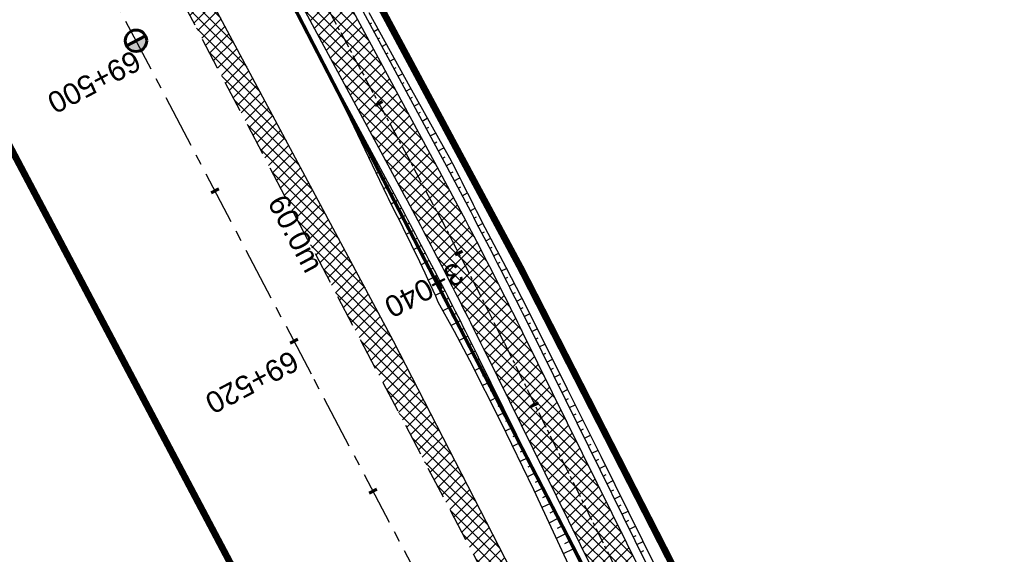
# Model space of a CAD drawing. Header units: metres. Extents: x 7529682 to 7533711, y 5721186 to 5727842.
# Tile 32 of 112: x 7531108 to 7531166, y 5725096 to 5725128. Entities that reach past the tile are written whole.
import ezdxf

# ---------------------------------------------------------------- set-up
doc = ezdxf.new("R2010")
doc.units = ezdxf.units.M
for name, pattern in [('817-dzialki-09-05-04$0$HIDDEN', [0.375, 0.25, -0.125]), ('CENTER', [50.8, 31.75, -6.35, 6.35, -6.35]), ('HIDDEN', [9.525, 6.35, -3.175])]:
    doc.linetypes.add(name, pattern=pattern)
for name, color, linetype in [('C-DROGI-SYTUACJA-ETYKIETY', 7, 'Continuous'), ('D-hatch-pobocza', 131, 'Continuous'), ('D-pobocza', 7, 'Continuous'), ('D-skarpa', 7, 'Continuous'), ('D-skarpa-kreskowanie', 7, 'Continuous')]:
    doc.layers.add(name, color=color, linetype=linetype)
doc.layers.add('D-hatch-ciag-pieszo-rowerowy', color=7, linetype='Continuous', lineweight=13, true_color=0xff9f80)
doc.layers.add('D-LR-etap-III', color=7, linetype='817-dzialki-09-05-04$0$HIDDEN', lineweight=50, true_color=0xff1aff)
for name, color, linetype, lineweight in [('D-krawędzie', 7, 'Continuous', 30), ('D-obrzeża', 7, 'Continuous', 30), ('D-oś', 10, 'CENTER', 30), ('Sieci-T-kanal technologiczny', 4, 'kt kanał technologiczny', 30)]:
    doc.layers.add(name, color=color, linetype=linetype, lineweight=lineweight)
doc.layers.add('D-opis-KT-dlugosci', color=7, linetype='Continuous', true_color=0xff8000)
doc.layers.add('poprzeczki', color=7, linetype='Continuous', true_color=0x0000c7)
doc.styles.add('ARIAL', font='arial.ttf', dxfattribs={"height": 1})
doc.styles.get("Standard").update_dxf_attribs({"font": 'arial.ttf'})
doc.linetypes.add('kt kanał technologiczny', pattern='A,1,-0.8,["kt",Standard,S=0.5,R=0,X=-0.7,Y=-0.15],-0.3', length=2.1)
pattern_1 = [(45, (0, 0), (-0.33675960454, 0.33675960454), []), (135, (0, 0), (-0.33675960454, -0.33675960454), [])]

# ---------------------------------------------------------------- blocks, each defined once
blk = doc.blocks.new('kilometraz')
at = {"linetype": 'ByBlock', "lineweight": -2}
blk.add_hatch(color=0, dxfattribs=at).paths.add_polyline_path([(0, -0.28125, 0.41421356), (0.28125, 0, 0.41421356), (0, 0.28125)])
at = {"color": 0, "linetype": 'ByBlock', "lineweight": -2}
blk.add_line((0, 0.28125), (0, -0.28125), dxfattribs=at)
blk.add_circle((0, 0), 0.28125, dxfattribs=at)
blk = doc.blocks.new('AeccTickLine')
at = {"color": 0, "linetype": 'ByBlock', "lineweight": -2}
blk.add_line((0, 1), (0, -1), dxfattribs=at)

msp = doc.modelspace()

# ---------------------------------------------------------------- hatches: boundary and pattern name
at = {"layer": 'D-hatch-ciag-pieszo-rowerowy'}
h = msp.add_hatch(dxfattribs=at)
h.set_pattern_fill('ANSI37', color=256, scale=0.15, style=0)
h.set_pattern_definition(pattern_1)
h.paths.add_polyline_path([(7531118.165, 5725142.897), (7531117.077, 5725142.282), (7531130.341, 5725117.67, -0.009012), (7531135.299, 5725108.06), (7531145.036, 5725088.322, 0.075286), (7531150.171, 5725080.951), (7531151.457, 5725079.596), (7531152.272, 5725080.553), (7531151.217, 5725081.666, -0.075252), (7531146.083, 5725089.033), (7531136.397, 5725108.66, 0.008978), (7531131.457, 5725118.234)])
h.paths.add_polyline_path([(7531119.253, 5725143.512), (7531118.165, 5725142.897), (7531131.457, 5725118.234, -0.008978), (7531136.397, 5725108.66), (7531146.083, 5725089.033, 0.075252), (7531151.217, 5725081.666), (7531152.272, 5725080.553), (7531153.087, 5725081.511), (7531152.262, 5725082.381, -0.075217), (7531147.129, 5725089.744), (7531137.495, 5725109.262, 0.008945), (7531132.573, 5725118.799)])
at = {"layer": 'D-hatch-pobocza'}
h = msp.add_hatch(dxfattribs=at)
h.set_pattern_fill('ANSI37', color=256, scale=0.15, style=0)
h.set_pattern_definition(pattern_1)
h.paths.add_polyline_path([(7531057.01, 5725246.72), (7531044.19, 5725271.11), (7531030.97, 5725296.42), (7531019.37, 5725318.31), (7531007.54, 5725340.71), (7530994.47, 5725365.47), (7530982.58, 5725387.65), (7530971.81, 5725408.22), (7530959.96, 5725430.76), (7530944.54, 5725460.14), (7530935.92, 5725477.07), (7530923.1, 5725500.31), (7530908, 5725529.49), (7530889.658, 5725563.375), (7530889.586, 5725561.257), (7530918.172, 5725507.178), (7530950.163, 5725446.305), (7530993.419, 5725364.265), (7531022.766, 5725308.719), (7531053.81, 5725249.872), (7531081.166, 5725197.875), (7531103.902, 5725154.541), (7531128.123, 5725108.448), (7531149.321, 5725068.209), (7531151.44, 5725067.36), (7531152.004, 5725067.286), (7531141.2, 5725086.69), (7531129.87, 5725108.78), (7531118.46, 5725130.11), (7531107.39, 5725151.39), (7531095.36, 5725174.01), (7531083.61, 5725196.49), (7531071.56, 5725218.8)])

# ---------------------------------------------------------------- linework, layer by layer
at = {"layer": 'D-krawędzie', "linetype": 'HIDDEN', "ltscale": 0.3, "flags": 128}
msp.add_lwpolyline([(7530572.01, 5726166.06), (7530599.74, 5726113.52), (7530641.555, 5726032.008), (7530660.961, 5725995.07), (7530689.128, 5725941.54), (7530707.336, 5725907.032), (7530725.256, 5725873.093), (7530743.97, 5725837.654), (7530770.527, 5725787.119), (7530787.864, 5725754.267), (7530809.898, 5725712.542), (7530824.739, 5725684.389), (7530840.856, 5725653.693), (7530860.675, 5725616.154), (7530865.283, 5725607.394), (7530878.05, 5725583.08), (7530918.172, 5725507.178), (7530950.163, 5725446.305), (7530993.419, 5725364.265), (7531022.766, 5725308.719), (7531053.81, 5725249.872), (7531081.166, 5725197.875), (7531103.902, 5725154.541), (7531128.123, 5725108.448), (7531149.3, 5725068.25), (7531167.38, 5725033.767), (7531197.165, 5724976.988), (7531228.151, 5724918.034), (7531253.153, 5724870.491), (7531286.796, 5724806.654), (7531306.74, 5724768.665), (7531335.094, 5724714.652), (7531357.319, 5724672.439), (7531373.645, 5724641.454), (7531392.162, 5724605.999), (7531418.48, 5724555.853), (7531439.727, 5724515.582), (7531476.36, 5724446.19), (7531491.8, 5724416.76), (7531531.9, 5724339.933), (7531557.227, 5724291.659), (7531569.852, 5724267.577), (7531591.376, 5724226.548), (7531610.004, 5724191.103), (7531616.883, 5724177.999), (7531629.985, 5724153.025), (7531641.007, 5724132.022), (7531664.906, 5724087.617), (7531677.644, 5724064.786), (7531683.112, 5724054.988), (7531686.753, 5724048.18), (7531695.448, 5724031.697), (7531703.749, 5724015.917), (7531709.214, 5724005.514), (7531719.389, 5723986.147), (7531726.295, 5723973), (7531732.741, 5723960.736), (7531735.13, 5723956.19)], dxfattribs=at)
at = {"layer": 'D-LR-etap-III', "ltscale": 10, "flags": 128}
msp.add_lwpolyline([(7531750.474, 5723895.103, 0.4, 0.4, 0), (7531750.505, 5723895.13, 0.4, 0.4, 0), (7531682.71, 5724022.92, 0.4, 0.4, 0), (7531619.177, 5724147.204, 0.4, 0.4, 0), (7531592.309, 5724198.489, 0.4, 0.4, 0), (7531553.264, 5724272.919, 0.4, 0.4, 0), (7531504.02, 5724366.79, 0.4, 0.4, 0), (7531482.09, 5724407.62, 0.4, 0.4, 0), (7531412.35, 5724541.183, 0.4, 0.4, 0), (7531388.464, 5724586.93, 0.4, 0.4, 0), (7531345.12, 5724669.94, 0.4, 0.4, 0), (7531127.66, 5725081.67, 0.4, 0.4, 0), (7531059.253, 5725211.041, 0.4, 0.4, 0), (7531008.007, 5725307.954, 0.4, 0.4, 0), (7530964.182, 5725390.836, 0.4, 0.4, 0), (7530914.557, 5725484.684, 0.4, 0.4, 0), (7530865.243, 5725577.494, 0.4, 0.4, 0), (7530840.085, 5725624.059, 0.4, 0.4, 0), (7530802.56, 5725694.925, 0.4, 0.4, 0), (7530755.54, 5725787.51, 0.4, 0.4, 0), (7530708.718, 5725876.303, 0.4, 0.4, 0), (7530695.12, 5725902.09, 0.4, 0.4, 0), (7530642.914, 5726001.078, 0.4, 0.4, 0), (7530634.935, 5726016.147, 0.4, 0.4, 0), (7530610.82, 5726061.93, 0.4, 0.4, 0), (7530610.82, 5726061.93, 0.4, 0.4, 0), (7530607.21, 5726063.51, 0.4, 0.4, 0), (7530597.42, 5726080.68, 0.4, 0.4, 0), (7530591.16, 5726088.44, 0.4, 0.4, 0), (7530581.28, 5726107.21, 0.4, 0.4, 0), (7530571.29, 5726130.56, 0.4, 0.4, 0), (7530549.555, 5726171.527, 0.4, 0.4, 0), (7530531.014, 5726206.474, 0.4, 0.4, 0), (7530516.461, 5726236.017, 0.4, 0.4, 0), (7530500.799, 5726266.141, 0.4, 0.4, 0), (7530491.35, 5726283.94, 0.4, 0.4, 0), (7530482.4, 5726303.41, 0.4, 0.4, 0), (7530482.4, 5726303.41, 0.4, 0.4, 0), (7530450.41, 5726357.28, 0.4, 0.4, 0), (7530397.759, 5726458.5, 0.4, 0.4, 0), (7530334.708, 5726583.665, 0.4, 0.4, 0), (7530303.939, 5726645.168, 0.4, 0.4, 0), (7530300.51, 5726651.778, 0.4, 0.4, 0), (7530289.214, 5726671.967, 0.4, 0.4, 0), (7530281.54, 5726685.57, 0.4, 0.4, 0), (7530261.371, 5726724.163, 0.4, 0.4, 0), (7530254.03, 5726738.21, 0.4, 0.4, 0), (7530197.22, 5726845.06, 0.4, 0.4, 0), (7530194.71, 5726849.15, 0.4, 0.4, 0), (7530195.92, 5726850.75, 0.4, 0.4, 0), (7530170.547, 5726892.961, 0.4, 0.4, 0), (7530143.175, 5726945.066, 0.4, 0.4, 0), (7530105.06, 5727018.32, 0.4, 0.4, 0), (7530100.06, 5727027.16, 0.4, 0.4, 0), (7530062.319, 5727099.625, 0.4, 0.4, 0), (7530015.379, 5727189.42, 0.4, 0.4, 0), (7529983.208, 5727250.207, 0.4, 0.4, 0), (7529953.284, 5727306.747, 0.4, 0.4, 0), (7529900.671, 5727406.159, 0.4, 0.4, 0), (7529890.63, 5727425.131, 0.4, 0.4, 0), (7529875.155, 5727454.426, 0.4, 0.4, 0), (7529857.56, 5727487.787, 0.4, 0.4, 0), (7529835.194, 5727530.193, 0.4, 0.4, 0), (7529811.741, 5727574.662, 0.4, 0.4, 0), (7529792.102, 5727611.923, 0.4, 0.4, 0), (7529768.066, 5727657.47, 0.4, 0.4, 0), (7529755.211, 5727682.131, 0.4, 0.4, 0), (7529753.31, 5727681.13, 0.4, 0.4, 0), (7529739.21, 5727707.77, 0.4, 0.4, 0), (7529735.395, 5727711.252, 0.4, 0.4, 0), (7529725.42, 5727730.2, 0.4, 0.4, 0), (7529723.55, 5727729.88, 0.4, 0.4, 0), (7529695.567, 5727782.932, 0.4, 0.4, 0), (7529717.68, 5727794.024, 0.4, 0.4, 0), (7529736.275, 5727758.647, 0.4, 0.4, 0), (7529736.275, 5727758.647, 0.4, 0.4, 0), (7529744.511, 5727750.406, 0.4, 0.4, 0), (7529744.511, 5727750.406, 0.4, 0.4, 0), (7529750.283, 5727738.55, 0.4, 0.4, 0), (7529777.109, 5727687.569, 0.4, 0.4, 0), (7529796.515, 5727651.33, 0.4, 0.4, 0), (7529814.938, 5727616.793, 0.4, 0.4, 0), (7529839.007, 5727572.304, 0.4, 0.4, 0), (7529860.618, 5727532.509, 0.4, 0.4, 0), (7529882.349, 5727491.504, 0.4, 0.4, 0), (7529904.865, 5727449.096, 0.4, 0.4, 0), (7529920.747, 5727418.885, 0.4, 0.4, 0), (7529946.677, 5727368.547, 0.4, 0.4, 0), (7529972.025, 5727320.573, 0.4, 0.4, 0), (7529987.74, 5727290.153, 0.4, 0.4, 0), (7529996.497, 5727273.662, 0.4, 0.4, 0), (7530017.541, 5727234.203, 0.4, 0.4, 0), (7530033.054, 5727204.864, 0.4, 0.4, 0), (7530051.623, 5727170.223, 0.4, 0.4, 0), (7530069.277, 5727137.016, 0.4, 0.4, 0), (7530089.385, 5727097.534, 0.4, 0.4, 0), (7530109.713, 5727060.747, 0.4, 0.4, 0), (7530136.77, 5727011.64, 0.4, 0.4, 0), (7530162.447, 5726962.744, 0.4, 0.4, 0), (7530187.674, 5726916.992, 0.4, 0.4, 0), (7530207.821, 5726879.335, 0.4, 0.4, 0), (7530230.626, 5726834.519, 0.4, 0.4, 0), (7530262.288, 5726776.618, 0.4, 0.4, 0), (7530277.51, 5726760.213, 0.4, 0.4, 0), (7530286.037, 5726744.107, 0.4, 0.4, 0), (7530288.097, 5726735.884, 0.4, 0.4, 0), (7530290.394, 5726725.047, 0.4, 0.4, 0), (7530296.177, 5726713.583, 0.4, 0.4, 0), (7530302.726, 5726701.182, 0.4, 0.4, 0), (7530325.685, 5726657.466, 0.4, 0.4, 0), (7530343.244, 5726623.649, 0.4, 0.4, 0), (7530360.23, 5726591.747, 0.4, 0.4, 0), (7530383.209, 5726548.059, 0.4, 0.4, 0), (7530406.018, 5726503.606, 0.4, 0.4, 0), (7530427.465, 5726462.62, 0.4, 0.4, 0), (7530447.928, 5726424.388, 0.4, 0.4, 0), (7530471.127, 5726379.921, 0.4, 0.4, 0), (7530490.501, 5726343.033, 0.4, 0.4, 0), (7530509.499, 5726306.733, 0.4, 0.4, 0), (7530529.89, 5726267.244, 0.4, 0.4, 0), (7530543.852, 5726238.99, 0.4, 0.4, 0), (7530554.809, 5726218.944, 0.4, 0.4, 0), (7530559.027, 5726212.223, 0.4, 0.4, 0), (7530563.061, 5726206.41, 0.4, 0.4, 0), (7530566.934, 5726200.464, 0.4, 0.4, 0), (7530569.771, 5726194.902, 0.4, 0.4, 0), (7530571.473, 5726191.282, 0.4, 0.4, 0), (7530572.839, 5726188.025, 0.4, 0.4, 0), (7530575.295, 5726182.035, 0.4, 0.4, 0), (7530579.737, 5726173.306, 0.4, 0.4, 0), (7530583.3, 5726167.41, 0.4, 0.4, 0), (7530593.4, 5726163.33, 0.4, 0.4, 0), (7530598.618, 5726155.264, 0.4, 0.4, 0), (7530608.258, 5726140.497, 0.4, 0.4, 0), (7530603.27, 5726136.83, 0.4, 0.4, 0), (7530606.53, 5726131.84, 0.4, 0.4, 0), (7530604.239, 5726124.217, 0.4, 0.4, 0), (7530605.847, 5726121.63, 0.4, 0.4, 0), (7530608.972, 5726116.164, 0.4, 0.4, 0), (7530618.114, 5726097.791, 0.4, 0.4, 0), (7530651.213, 5726034.96, 0.4, 0.4, 0), (7530670.244, 5725998.611, 0.4, 0.4, 0), (7530698.075, 5725945.953, 0.4, 0.4, 0), (7530716.506, 5725911.305, 0.4, 0.4, 0), (7530735.223, 5725875.667, 0.4, 0.4, 0), (7530752.504, 5725842.155, 0.4, 0.4, 0), (7530778.311, 5725793.501, 0.4, 0.4, 0), (7530797.5, 5725756.382, 0.4, 0.4, 0), (7530812.519, 5725728.289, 0.4, 0.4, 0), (7530820.039, 5725713.16, 0.4, 0.4, 0), (7530822.422, 5725710.194, 0.4, 0.4, 0), (7530833.155, 5725688.801, 0.4, 0.4, 0), (7530849.629, 5725656.159, 0.4, 0.4, 0), (7530867.983, 5725621.964, 0.4, 0.4, 0), (7530872.63, 5725612.888, 0.4, 0.4, 0), (7530880.354, 5725597.595, 0.4, 0.4, 0), (7530883.839, 5725593.389, 0.4, 0.4, 0), (7530891.782, 5725587.763, 0.4, 0.4, 0), (7530895.039, 5725584.281, 0.4, 0.4, 0), (7530897.034, 5725580.941, 0.4, 0.4, 0), (7530900.952, 5725579.946, 0.4, 0.4, 0), (7530904.81, 5725571.977, 0.4, 0.4, 0), (7530903.682, 5725568.566, 0.4, 0.4, 0), (7530908.901, 5725558.845, 0.4, 0.4, 0), (7530910.252, 5725545.672, 0.4, 0.4, 0), (7530912.873, 5725538.646, 0.4, 0.4, 0), (7530945.278, 5725478.464, 0.4, 0.4, 0), (7530959.692, 5725450.246, 0.4, 0.4, 0), (7531002.827, 5725368.192, 0.4, 0.4, 0), (7531044.704, 5725290.314, 0.4, 0.4, 0), (7531064.099, 5725253.213, 0.4, 0.4, 0), (7531083.01, 5725216.678, 0.4, 0.4, 0), (7531113.013, 5725158.466, 0.4, 0.4, 0), (7531137.364, 5725113.071, 0.4, 0.4, 0), (7531150.831, 5725086.712, 0.4, 0.4, 0), (7531159.746, 5725076.641, 0.4, 0.4, 0), (7531166.31, 5725074.58, 0.4, 0.4, 0), (7531172.29, 5725062.58, 0.4, 0.4, 0), (7531170.59, 5725055.606, 0.4, 0.4, 0), (7531173.733, 5725044.081, 0.4, 0.4, 0), (7531215.342, 5724964.86, 0.4, 0.4, 0), (7531238.054, 5724921.685, 0.4, 0.4, 0), (7531262.39, 5724875.283, 0.4, 0.4, 0), (7531295.587, 5724811.266, 0.4, 0.4, 0), (7531348.488, 5724712.363, 0.4, 0.4, 0), (7531363.741, 5724682.684, 0.4, 0.4, 0), (7531366.987, 5724675.865, 0.4, 0.4, 0), (7531382.541, 5724646.111, 0.4, 0.4, 0), (7531401.299, 5724610.875, 0.4, 0.4, 0), (7531428.965, 5724558.862, 0.4, 0.4, 0), (7531449.111, 5724520.398, 0.4, 0.4, 0), (7531477.293, 5724465.831, 0.4, 0.4, 0), (7531500.996, 5724421.113, 0.4, 0.4, 0), (7531512.122, 5724400.549, 0.4, 0.4, 0), (7531513.782, 5724396.757, 0.4, 0.4, 0), (7531526.32, 5724379.39, 0.4, 0.4, 0), (7531566.784, 5724302.736, 0.4, 0.4, 0), (7531612.277, 5724225.61, 0.4, 0.4, 0), (7531620.493, 5724210.548, 0.4, 0.4, 0), (7531631.578, 5724196.258, 0.4, 0.4, 0), (7531653.484, 5724152.434, 0.4, 0.4, 0), (7531661.151, 5724128.494, 0.4, 0.4, 0), (7531673.881, 5724101.186, 0.4, 0.4, 0), (7531684.691, 5724081.184, 0.4, 0.4, 0), (7531699.212, 5724051.17, 0.4, 0.4, 0), (7531704.034, 5724040.584, 0.4, 0.4, 0), (7531704.034, 5724040.584, 0.4, 0.4, 0), (7531703.913, 5724037.17, 0.4, 0.4, 0), (7531736.42, 5723969.232, 0.4, 0.4, 0), (7531738.285, 5723967.699, 0.4, 0.4, 0), (7531742.181, 5723962.346, 0.4, 0.4, 0), (7531744.286, 5723958.616, 0.4, 0.4, 0), (7531755.393, 5723944.193, 0.4, 0.4, 0), (7531758.69, 5723936.76, 0.4, 0.4, 0), (7531780.08, 5723929.25, 0.4, 0.4, 0), (7531792.612, 5723906.338, 0.4, 0.4, 0), (7531792.612, 5723906.338, 0.4, 0.4, 0), (7531756.962, 5723883.055, 0.4, 0.4, 0), (7531750.46, 5723895.13, 0.4, 0.4, 0), (7531750.46, 5723895.13, 0, 0, 0)], format="xyseb", dxfattribs=at)
at = {"layer": 'D-obrzeża'}
for points in [[(7531164.322, 5725069.743), (7531163.358, 5725071.533), (7531162.183, 5725071.113, -0.373479), (7531159.739, 5725072.063), (7531157.82, 5725075.705, 0.068604), (7531155.434, 5725079.035), (7531152.262, 5725082.381, -0.075217), (7531147.129, 5725089.744), (7531137.495, 5725109.262, 0.008945), (7531132.573, 5725118.799), (7531111.229, 5725158.402), (7531088.49, 5725201.74), (7531075.086, 5725227.216, -0.004122), (7531072.82, 5725231.613), (7531063.477, 5725250.104, 0.004401), (7531061.055, 5725254.796), (7531036.314, 5725301.696, 0.004228), (7531033.909, 5725306.164), (7531023.945, 5725324.301, -0.004067)], [(7531021.744, 5725323.115), (7531031.707, 5725304.978, -0.004228), (7531034.112, 5725300.511), (7531058.833, 5725253.649, -0.004401), (7531061.256, 5725248.957), (7531070.597, 5725230.467, 0.004122), (7531072.864, 5725226.071), (7531086.277, 5725200.577), (7531109.015, 5725157.24), (7531130.341, 5725117.67, -0.009012), (7531135.299, 5725108.06), (7531145.036, 5725088.322, 0.075286), (7531150.171, 5725080.951), (7531153.382, 5725077.565, -0.068604), (7531155.769, 5725074.235), (7531156.913, 5725072.064), (7531159.315, 5725067.483)]]:
    msp.add_lwpolyline(points, format="xyb", dxfattribs=at)
at = {"layer": 'D-oś', "ltscale": 0.1}
msp.add_lwpolyline([(7531164.28, 5725032.142), (7531146.202, 5725066.622), (7531125.026, 5725106.818), (7531100.803, 5725152.914), (7531078.067, 5725196.247), (7531050.713, 5725248.241), (7531019.672, 5725307.084), (7530990.323, 5725362.632), (7530947.066, 5725444.675), (7530915.075, 5725505.546), (7530874.954, 5725581.449)], dxfattribs=at)
at = {"layer": 'D-oś', "ltscale": 0.03}
msp.add_lwpolyline([(7531022.845, 5725323.708), (7531032.808, 5725305.571, -0.004228), (7531035.213, 5725301.104), (7531059.944, 5725254.223, -0.004401), (7531062.366, 5725249.531), (7531071.709, 5725231.04, 0.004122), (7531073.975, 5725226.644), (7531073.975, 5725226.644), (7531087.383, 5725201.158), (7531110.122, 5725157.821), (7531131.457, 5725118.234, -0.008978), (7531136.397, 5725108.66), (7531146.083, 5725089.033, 0.075252), (7531151.217, 5725081.666), (7531154.313, 5725078.4, -0.068936), (7531156.869, 5725074.83), (7531166.993, 5725055.55, -0.068732)], format="xyb", dxfattribs=at)
at = {"layer": 'D-pobocza'}
msp.add_lwpolyline([(7531149.321, 5725068.209), (7531151.44, 5725067.36), (7531152.004, 5725067.286), (7531141.2, 5725086.69), (7531129.87, 5725108.78), (7531118.46, 5725130.11), (7531107.39, 5725151.39), (7531095.36, 5725174.01), (7531083.61, 5725196.49), (7531071.56, 5725218.8), (7531057.01, 5725246.72), (7531044.19, 5725271.11), (7531030.97, 5725296.42), (7531019.37, 5725318.31), (7531007.54, 5725340.71), (7530994.47, 5725365.47), (7530982.58, 5725387.65), (7530971.81, 5725408.22), (7530959.96, 5725430.76), (7530944.54, 5725460.14), (7530935.92, 5725477.07), (7530923.1, 5725500.31), (7530908, 5725529.49), (7530889.658, 5725563.375)], dxfattribs=at)
for points in [[(7531164.779, 5725069.951), (7531163.594, 5725072.149), (7531162.014, 5725071.583, -0.373479), (7531160.181, 5725072.296), (7531158.231, 5725075.999, 0.068604), (7531155.844, 5725079.329), (7531152.68, 5725082.666, -0.075201), (7531147.548, 5725090.028), (7531137.931, 5725109.508, 0.008929), (7531133.017, 5725119.028), (7531111.671, 5725158.634), (7531088.933, 5725201.972), (7531075.531, 5725227.446, -0.004122), (7531073.264, 5725231.842), (7531063.921, 5725250.334, 0.004401), (7531061.499, 5725255.026), (7531036.754, 5725301.933, 0.004228), (7531034.349, 5725306.401), (7531024.385, 5725324.538, -0.004067)], [(7531021.304, 5725322.878), (7531031.267, 5725304.741, -0.004228), (7531033.672, 5725300.274), (7531058.389, 5725253.42, -0.004401), (7531060.811, 5725248.728), (7531070.153, 5725230.238, 0.004122), (7531072.42, 5725225.841), (7531085.834, 5725200.344), (7531108.572, 5725157.008), (7531129.895, 5725117.444, -0.009025), (7531134.86, 5725107.82), (7531144.617, 5725088.038, 0.075299), (7531149.753, 5725080.666), (7531152.972, 5725077.271, -0.068604), (7531155.359, 5725073.941), (7531156.471, 5725071.831), (7531158.836, 5725067.319)]]:
    msp.add_lwpolyline(points, format="xyb", dxfattribs=at)
at = {"layer": 'D-skarpa', "linetype": 'Continuous'}
for points in [[(7531122.702, 5725130.754), (7531125.078, 5725126.355), (7531127.302, 5725121.874), (7531129.465, 5725117.359), (7531129.541, 5725117.201), (7531129.911, 5725116.471, -0.012598), (7531132.484, 5725111.097), (7531133.441, 5725109.358), (7531134.34, 5725107.645), (7531136.179, 5725104.035), (7531138.108, 5725100.027), (7531143.743, 5725087.878)], [(7531128.404, 5725128.147), (7531130.817, 5725123.768), (7531133.264, 5725119.407), (7531133.344, 5725119.251), (7531133.72, 5725118.51, 0.009425), (7531136.488, 5725113.139), (7531137.402, 5725111.345), (7531138.282, 5725109.59), (7531140.093, 5725105.966), (7531142.091, 5725101.993), (7531144.543, 5725097.011), (7531146.758, 5725092.529)]]:
    msp.add_lwpolyline(points, format="xyb", dxfattribs=at)
at = {"layer": 'D-skarpa-kreskowanie', "linetype": 'Continuous'}
for p, q in [((7531124.409, 5725127.623, 107.889), (7531124.396, 5725127.617, 107.887)), ((7531128.465, 5725127.474, 108.023), (7531128.585, 5725127.538, 107.932)), ((7531124.646, 5725127.183, 107.89), (7531124.64, 5725127.18, 107.888)), ((7531124.883, 5725126.743, 107.891), (7531124.871, 5725126.737, 107.884)), ((7531128.703, 5725127.034, 108.023), (7531128.945, 5725127.164, 107.84)), ((7531125.12, 5725126.303, 107.892), (7531125.114, 5725126.299, 107.887)), ((7531128.94, 5725126.593, 108.024), (7531129.063, 5725126.66, 107.931)), ((7531129.177, 5725126.153, 108.025), (7531129.428, 5725126.288, 107.835)), ((7531125.358, 5725125.863, 107.892), (7531125.329, 5725125.848, 107.871)), ((7531129.414, 5725125.713, 108.026), (7531129.542, 5725125.782, 107.929)), ((7531125.595, 5725125.423, 107.893), (7531125.573, 5725125.411, 107.877)), ((7531125.832, 5725124.983, 107.894), (7531125.774, 5725124.951, 107.85)), ((7531129.651, 5725125.273, 108.026), (7531129.911, 5725125.413, 107.83)), ((7531126.069, 5725124.542, 107.895), (7531126.033, 5725124.523, 107.867)), ((7531129.889, 5725124.833, 108.027), (7531130.02, 5725124.904, 107.927)), ((7531130.126, 5725124.393, 108.028), (7531130.393, 5725124.537, 107.825)), ((7531126.306, 5725124.102, 107.895), (7531126.219, 5725124.055, 107.829)), ((7531130.363, 5725123.953, 108.028), (7531130.499, 5725124.026, 107.926)), ((7531126.544, 5725123.662, 107.896), (7531126.493, 5725123.635, 107.858)), ((7531130.6, 5725123.512, 108.029), (7531130.877, 5725123.661, 107.82)), ((7531126.781, 5725123.222, 107.897), (7531126.664, 5725123.159, 107.808)), ((7531127.018, 5725122.782, 107.898), (7531126.952, 5725122.746, 107.848)), ((7531130.838, 5725123.072, 108.03), (7531130.979, 5725123.149, 107.923)), ((7531131.075, 5725122.632, 108.031), (7531131.366, 5725122.789, 107.81)), ((7531127.255, 5725122.342, 107.898), (7531127.109, 5725122.263, 107.788)), ((7531131.312, 5725122.192, 108.031), (7531131.461, 5725122.272, 107.918)), ((7531127.493, 5725121.901, 107.899), (7531127.412, 5725121.858, 107.838)), ((7531131.549, 5725121.752, 108.032), (7531131.856, 5725121.917, 107.8)), ((7531127.73, 5725121.461, 107.9), (7531127.547, 5725121.363, 107.761)), ((7531127.967, 5725121.021, 107.901), (7531127.865, 5725120.966, 107.823)), ((7531131.786, 5725121.312, 108.033), (7531131.943, 5725121.396, 107.914)), ((7531132.024, 5725120.871, 108.034), (7531132.345, 5725121.045, 107.79)), ((7531128.204, 5725120.581, 107.901), (7531127.979, 5725120.46, 107.731)), ((7531132.261, 5725120.431, 108.034), (7531132.425, 5725120.52, 107.91)), ((7531128.441, 5725120.141, 107.902), (7531128.319, 5725120.075, 107.809)), ((7531132.498, 5725119.991, 108.035), (7531132.835, 5725120.173, 107.78)), ((7531128.679, 5725119.701, 107.903), (7531128.412, 5725119.557, 107.701)), ((7531128.916, 5725119.261, 107.904), (7531128.772, 5725119.183, 107.795)), ((7531132.735, 5725119.551, 108.036), (7531132.907, 5725119.644, 107.906)), ((7531132.973, 5725119.111, 108.037), (7531133.32, 5725119.298, 107.774)), ((7531129.153, 5725118.82, 107.904), (7531128.844, 5725118.654, 107.671)), ((7531133.209, 5725118.67, 108.037), (7531133.378, 5725118.761, 107.91)), ((7531129.39, 5725118.38, 107.905), (7531129.226, 5725118.292, 107.78)), ((7531133.445, 5725118.23, 108.038), (7531133.773, 5725118.405, 107.791)), ((7531129.628, 5725117.94, 107.906), (7531129.277, 5725117.751, 107.64)), ((7531129.865, 5725117.5, 107.907), (7531129.679, 5725117.4, 107.766)), ((7531133.68, 5725117.788, 108.039), (7531133.839, 5725117.873, 107.919)), ((7531133.914, 5725117.347, 108.04), (7531134.222, 5725117.51, 107.807)), ((7531130.101, 5725117.06, 107.907), (7531129.717, 5725116.853, 107.616)), ((7531134.149, 5725116.905, 108.04), (7531134.298, 5725116.984, 107.928)), ((7531130.338, 5725116.619, 107.908), (7531130.141, 5725116.513, 107.759)), ((7531134.383, 5725116.463, 108.041), (7531134.673, 5725116.616, 107.823)), ((7531130.572, 5725116.177, 107.909), (7531130.17, 5725115.963, 107.605)), ((7531130.807, 5725115.736, 107.91), (7531130.602, 5725115.627, 107.755)), ((7531134.614, 5725116.02, 108.042), (7531134.76, 5725116.096, 107.932)), ((7531134.846, 5725115.577, 108.043), (7531135.139, 5725115.73, 107.822)), ((7531131.041, 5725115.294, 107.91), (7531130.624, 5725115.074, 107.596)), ((7531135.078, 5725115.134, 108.043), (7531135.225, 5725115.21, 107.933)), ((7531131.275, 5725114.852, 107.911), (7531131.062, 5725114.74, 107.75)), ((7531135.309, 5725114.69, 108.044), (7531135.604, 5725114.843, 107.822)), ((7531131.507, 5725114.409, 107.912), (7531131.065, 5725114.177, 107.579)), ((7531131.739, 5725113.966, 107.913), (7531131.51, 5725113.847, 107.74)), ((7531135.537, 5725114.246, 108.045), (7531135.686, 5725114.322, 107.933)), ((7531135.766, 5725113.801, 108.045), (7531136.065, 5725113.955, 107.821)), ((7531131.97, 5725113.523, 107.913), (7531131.496, 5725113.276, 107.557)), ((7531135.995, 5725113.356, 108.046), (7531136.145, 5725113.433, 107.934)), ((7531132.201, 5725113.08, 107.914), (7531131.955, 5725112.952, 107.729)), ((7531136.223, 5725112.911, 108.047), (7531136.525, 5725113.065, 107.821)), ((7531132.43, 5725112.635, 107.915), (7531131.914, 5725112.369, 107.528)), ((7531136.448, 5725112.465, 108.048), (7531136.6, 5725112.542, 107.934)), ((7531132.887, 5725111.746, 107.916), (7531132.323, 5725111.457, 107.494)), ((7531132.659, 5725112.19, 107.916), (7531132.389, 5725112.052, 107.713)), ((7531136.674, 5725112.019, 108.048), (7531136.98, 5725112.174, 107.82)), ((7531136.9, 5725111.573, 108.049), (7531137.053, 5725111.65, 107.934)), ((7531133.115, 5725111.301, 107.917), (7531132.825, 5725111.153, 107.7)), ((7531137.125, 5725111.126, 108.05), (7531137.434, 5725111.281, 107.819)), ((7531133.341, 5725110.854, 107.918), (7531132.775, 5725110.568, 107.495)), ((7531137.348, 5725110.679, 108.051), (7531137.503, 5725110.756, 107.935)), ((7531133.792, 5725109.962, 107.919), (7531133.257, 5725109.693, 107.519)), ((7531133.566, 5725110.408, 107.918), (7531133.291, 5725110.269, 107.713)), ((7531137.57, 5725110.231, 108.051), (7531137.883, 5725110.387, 107.819)), ((7531134.017, 5725109.516, 107.92), (7531133.756, 5725109.385, 107.725)), ((7531137.793, 5725109.783, 108.052), (7531137.95, 5725109.861, 107.935)), ((7531138.015, 5725109.336, 108.053), (7531138.332, 5725109.492, 107.818)), ((7531134.24, 5725109.068, 107.921), (7531133.727, 5725108.812, 107.539)), ((7531138.237, 5725108.887, 108.054), (7531138.396, 5725108.966, 107.935)), ((7531134.685, 5725108.173, 107.922), (7531134.192, 5725107.928, 107.555)), ((7531134.463, 5725108.62, 107.921), (7531134.211, 5725108.495, 107.734)), ((7531138.458, 5725108.439, 108.054), (7531138.779, 5725108.597, 107.816)), ((7531134.907, 5725107.725, 107.923), (7531134.665, 5725107.605, 107.742)), ((7531138.679, 5725107.99, 108.055), (7531138.841, 5725108.07, 107.935)), ((7531138.9, 5725107.542, 108.056), (7531139.225, 5725107.702, 107.814)), ((7531135.129, 5725107.276, 107.924), (7531134.649, 5725107.039, 107.567)), ((7531139.122, 5725107.094, 108.057), (7531139.285, 5725107.174, 107.935)), ((7531135.35, 5725106.828, 107.924), (7531135.113, 5725106.711, 107.748)), ((7531139.343, 5725106.645, 108.057), (7531139.672, 5725106.808, 107.812)), ((7531135.571, 5725106.38, 107.925), (7531135.103, 5725106.148, 107.577)), ((7531135.792, 5725105.931, 107.926), (7531135.561, 5725105.817, 107.754)), ((7531139.564, 5725106.197, 108.058), (7531139.73, 5725106.279, 107.935)), ((7531139.786, 5725105.749, 108.059), (7531140.119, 5725105.913, 107.811)), ((7531136.014, 5725105.483, 107.927), (7531135.556, 5725105.257, 107.587)), ((7531140.007, 5725105.3, 108.06), (7531140.175, 5725105.383, 107.934)), ((7531136.235, 5725105.034, 107.927), (7531136.009, 5725104.923, 107.76)), ((7531140.228, 5725104.852, 108.06), (7531140.569, 5725105.02, 107.807)), ((7531136.456, 5725104.586, 107.928), (7531136.01, 5725104.366, 107.597)), ((7531136.678, 5725104.138, 107.929), (7531136.456, 5725104.028, 107.764)), ((7531140.449, 5725104.403, 108.061), (7531140.621, 5725104.488, 107.933)), ((7531140.671, 5725103.955, 108.062), (7531141.018, 5725104.126, 107.804)), ((7531136.899, 5725103.689, 107.93), (7531136.452, 5725103.469, 107.597)), ((7531140.892, 5725103.507, 108.063), (7531141.067, 5725103.593, 107.932)), ((7531137.12, 5725103.241, 107.93), (7531136.894, 5725103.129, 107.763)), ((7531141.113, 5725103.058, 108.063), (7531141.467, 5725103.233, 107.8)), ((7531137.341, 5725102.792, 107.931), (7531136.885, 5725102.567, 107.592)), ((7531141.334, 5725102.61, 108.064), (7531141.513, 5725102.698, 107.931)), ((7531137.784, 5725101.896, 107.933), (7531137.319, 5725101.666, 107.587)), ((7531137.563, 5725102.344, 107.932), (7531137.332, 5725102.231, 107.761)), ((7531141.556, 5725102.162, 108.065), (7531141.916, 5725102.34, 107.797)), ((7531141.777, 5725101.713, 108.065), (7531141.959, 5725101.803, 107.93)), ((7531138.005, 5725101.447, 107.933), (7531137.771, 5725101.332, 107.759)), ((7531141.998, 5725101.265, 108.065), (7531142.361, 5725101.444, 107.795)), ((7531138.226, 5725100.999, 107.934), (7531137.753, 5725100.765, 107.582)), ((7531142.219, 5725100.816, 108.065), (7531142.401, 5725100.906, 107.93)), ((7531138.669, 5725100.102, 107.935), (7531138.184, 5725099.863, 107.575)), ((7531138.448, 5725100.551, 107.935), (7531138.209, 5725100.433, 107.757)), ((7531142.441, 5725100.368, 108.065), (7531142.803, 5725100.547, 107.796)), ((7531138.89, 5725099.654, 107.935), (7531138.642, 5725099.532, 107.751)), ((7531142.662, 5725099.92, 108.065), (7531142.843, 5725100.009, 107.931)), ((7531142.883, 5725099.471, 108.065), (7531143.244, 5725099.65, 107.797)), ((7531139.111, 5725099.205, 107.935), (7531138.605, 5725098.956, 107.559)), ((7531143.104, 5725099.023, 108.065), (7531143.285, 5725099.112, 107.931)), ((7531139.554, 5725098.309, 107.935), (7531139.026, 5725098.048, 107.543)), ((7531139.333, 5725098.757, 107.935), (7531139.074, 5725098.63, 107.743)), ((7531143.326, 5725098.575, 108.065), (7531143.686, 5725098.752, 107.797)), ((7531139.775, 5725097.86, 107.935), (7531139.506, 5725097.727, 107.735)), ((7531143.547, 5725098.126, 108.065), (7531143.727, 5725098.215, 107.931)), ((7531143.768, 5725097.678, 108.065), (7531144.128, 5725097.855, 107.798)), ((7531139.996, 5725097.412, 107.935), (7531139.447, 5725097.141, 107.527)), ((7531143.989, 5725097.229, 108.065), (7531144.169, 5725097.318, 107.931)), ((7531140.218, 5725096.964, 107.935), (7531139.938, 5725096.825, 107.727)), ((7531144.211, 5725096.781, 108.065), (7531144.57, 5725096.958, 107.798)), ((7531140.439, 5725096.515, 107.935), (7531139.868, 5725096.233, 107.51)), ((7531144.432, 5725096.333, 108.065), (7531144.612, 5725096.421, 107.931))]:
    msp.add_line(p, q, dxfattribs=at)
at = {"layer": 'Sieci-T-kanal technologiczny', "ltscale": 2}
msp.add_lwpolyline([(7531161.986, 5725056.268, 0.2, 0.2, 0), (7531152.634, 5725073.583, 0.2, 0.2, 0), (7531145.372, 5725087.114, 0.2, 0.2, 0), (7531118.884, 5725138.383, 0.2, 0.2, 0), (7531102.335, 5725168.784, 0.2, 0.2, 0), (7531101.246, 5725176.884, 0.2, 0.2, 0), (7531061.575, 5725252.337, 0.2, 0.2, 0), (7531045.817, 5725283.055, 0.2, 0.2, 0), (7531010.734, 5725348.181, 0.2, 0.2, 0), (7530977.028, 5725397.414, 0.2, 0.2, 0), (7530949.633, 5725449.668, 0.2, 0.2, 0), (7530921.914, 5725501.753, 0.2, 0.2, 0), (7530894.347, 5725553.917, 0.2, 0.2, 0), (7530892.596, 5725561.551, 0.2, 0.2, 0), (7530883.752, 5725574.779, 0.2, 0.2, 0), (7530867.104, 5725606.236, 0.2, 0.2, 0)], format="xyseb", dxfattribs=at)

# ---------------------------------------------------------------- block references
at = {"layer": 'C-DROGI-SYTUACJA-ETYKIETY', "color": 10, "linetype": 'Continuous', "lineweight": 60, "xscale": 2.249999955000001, "yscale": 2.249999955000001, "zscale": 2.249999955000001, "rotation": 297.721226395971}
msp.add_blockref('kilometraz', (7531114.693, 5725126.482), dxfattribs=at)
at = {"layer": 'C-DROGI-SYTUACJA-ETYKIETY', "color": 7, "linetype": 'Continuous', "lineweight": 60, "xscale": 0.25, "yscale": 0.25, "zscale": 0.25}
for p, rotation in [((7531119.345, 5725117.629), 297.721226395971), ((7531123.997, 5725108.777), 297.721226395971), ((7531128.655, 5725099.929), 297.7806942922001)]:
    msp.add_blockref('AeccTickLine', p, dxfattribs=dict(at, rotation=rotation))
at = {"layer": 'poprzeczki', "color": 7, "linetype": 'Continuous', "lineweight": 60}
for p, xscale, yscale, zscale, rotation in [((7531129.002, 5725122.79), 0.25, 0.25, 0.25, 298.3225190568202), ((7531133.712, 5725113.969), 0.25, 0.25, 0.25, 297.4011285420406), ((7531138.19, 5725105.028), 0.2499999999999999, 0.2499999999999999, 0.2499999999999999, 296.2649129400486)]:
    msp.add_blockref('AeccTickLine', p, dxfattribs=dict(at, xscale=xscale, yscale=yscale, zscale=zscale, rotation=rotation))

# ---------------------------------------------------------------- texts
at = {"layer": 'C-DROGI-SYTUACJA-ETYKIETY', "color": 7}
for s, rotation, p in [('69+500', 207.72123, (7531114.536, 5725125.975)), ('3+040', 207.40113, (7531133.552, 5725113.463)), ('69+520', 207.72123, (7531123.839, 5725108.271))]:
    msp.add_text(s, height=1.25, rotation=rotation, dxfattribs=at).set_placement(p)
at = {"layer": 'D-opis-KT-dlugosci', "style": 'ARIAL'}
msp.add_text('60.0m', height=1.25, rotation=298.33464, dxfattribs=at).set_placement((7531122.405, 5725116.958))

doc.saveas('drawing.dxf')
